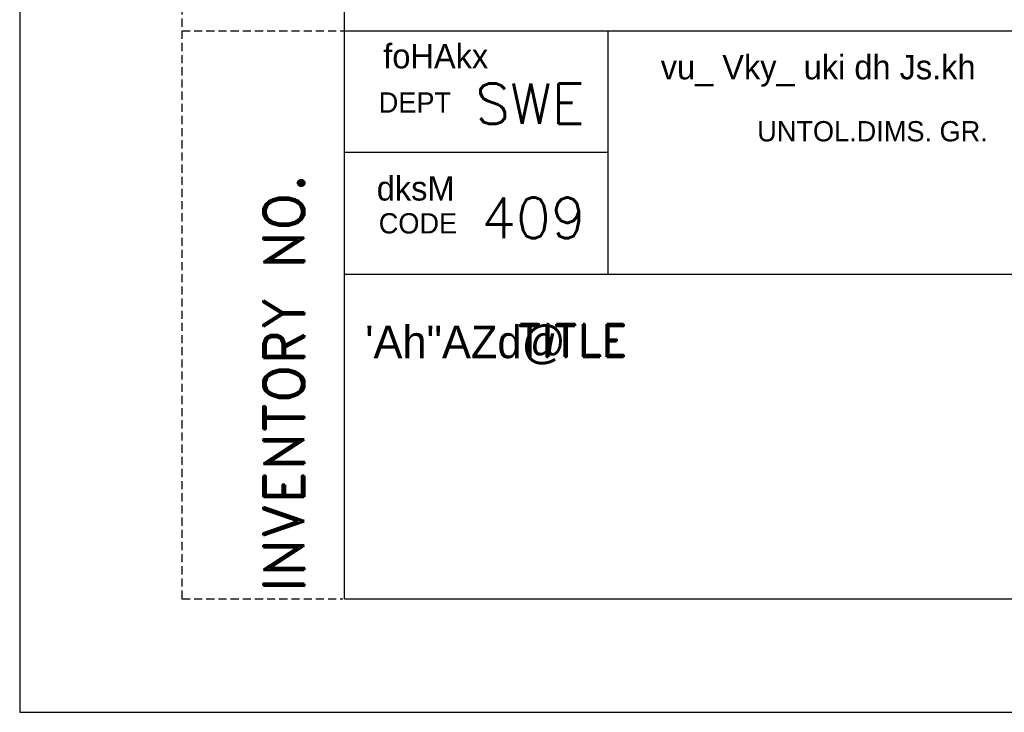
# Model space of a CAD drawing. Extents: x 8092 to 9352, y 913 to 2695.
# Tile 1 of 6: x 8092 to 8456, y 913 to 1169. Entities that reach past the tile are written whole.
import ezdxf
from ezdxf.enums import TextEntityAlignment as Align

# ---------------------------------------------------------------- set-up
doc = ezdxf.new("R2010")
doc.units = 0
doc.header["$MEASUREMENT"] = 0
doc.linetypes.add('DASHED', pattern=[0.75, 0.5, -0.25])
doc.layers.get('0').update_dxf_attribs({"linetype": 'CONTINUOUS'})
doc.layers.add('TEXT', color=2, linetype='CONTINUOUS')
doc.styles.add('HINDI', font='hindi')
doc.styles.add('ROMAND', font='romand')
doc.styles.add('ROMANS', font='romans')

# ---------------------------------------------------------------- blocks, each defined once
blk = doc.blocks.new('A4')
for p, q in [((0, 297), (0, 0)), ((20, 290), (20, 7)), ((20, 42), (203, 42)), ((36.272, 27), (36.272, 42)), ((36.272, 34.5), (20, 34.5)), ((20, 27), (203, 27)), ((20.007, 7), (203, 7)), ((0, 0), (210, 0))]:
    blk.add_line(p, q)
at = {"linetype": 'DASHED'}
for p, q in [((10, 117), (10, 7)), ((10, 42), (20, 42)), ((10, 7), (19.913, 7))]:
    blk.add_line(p, q, dxfattribs=at)
at = {"style": 'HINDI'}
for s, height, p in [('foHAkx', 1.5, (22.406, 39.688)), ('dksM', 1.5, (22.005, 31.539)), ('\'Ah"AZd@', 2, (21.292, 21.824))]:
    blk.add_text(s, height=height, dxfattribs=at).set_placement(p)
at = {"color": 11, "style": 'HINDI'}
blk.add_text('vu_ Vky_ uki dh Js.kh', height=1.5, dxfattribs=at).set_placement((39.504, 39.008))
at = {"style": 'ROMANS', "width": 0.7}
for tag, p in [('OLD_ALT_BY', (111.501, 287.317)), ('NEW_ALT_BY', (55.258, 287.074)), ('NEW_CHD_BY', (55.804, 283.392)), ('OLD_CHD_BY', (111.501, 283.226)), ('OLD_REV_NO', (77.509, 281.453)), ('NEW_REV_NO', (20.474, 280.694)), ('NEW_REV_DT', (29.912, 280.801)), ('OLD_REV_DT', (85.973, 280.498)), ('NEW_APP_BY', (57.033, 279.301)), ('OLD_APP_BY', (113.275, 279.135))]:
    blk.add_attdef(tag, p, '', height=1.5, dxfattribs=at)
at = {"color": 7, "style": 'ROMANS'}
for tag, p, height in [('NEW_ALT_SIGN', (66.315, 287.347), 1), ('OLD_ALT_SIGN', (122.942, 287.726), 1), ('NEW_CHD_SIGN', (67.271, 283.665), 1), ('OLD_CHD_SIGN', (123.215, 283.499), 1), ('OLD_APP_SIGN', (124.717, 279.407), 1), ('NEW_APP_SIGN', (67.953, 279.165), 1), ('DRN_SIGN', (159.637, 55.294), 1), ('CHD_SIGN', (159.199, 49.178), 1), ('APP_SIGN', (159.199, 43.062), 1), ('TITLE1', (42.347, 16.763), 3.5), ('TITLE2', (42.347, 10.547), 3.5)]:
    blk.add_attdef(tag, p, '', height=height, dxfattribs=at)
at = {"style": 'ROMANS'}
for tag, p, height in [('NEW_DCA_NO', (20.902, 275.074), 2), ('OLD_DCA_NO', (78.055, 274.634), 2), ('NEW_DCA_DETAILS', (20.902, 271.392), 1.8), ('OLD_DCA_DETAILS', (78.055, 270.952), 1.8)]:
    blk.add_attdef(tag, p, '', height=height, dxfattribs=at)
for tag, p, width in [('SHTNO', (13.782, 110.329), 0.8), ('REV_NO', (13.803, 101.042), 0.8), ('DRG_NO', (13.882, 72.696), 0.9)]:
    blk.add_attdef(tag, p, '', height=2.8, rotation=90, dxfattribs=dict(at, width=width))
at = {"color": 7, "style": 'ROMANS'}
for tag, height, p in [('DRN_BY', 2, (149.817, 56.824)), ('DRN_DATE', 1.5, (180.802, 56.66)), ('CHD_BY', 2, (149.817, 50.816)), ('CHD_DATE', 1.5, (180.705, 51.144)), ('APP_BY', 2, (149.817, 44.808)), ('APP_DATE', 1.5, (180.705, 44.644)), ('ITNO', 2.5, (181.697, 30.871)), ('SCALE', 2.5, (100.766, 30.215)), ('NOIT', 2.5, (197.036, 30.379)), ('REFTOASSY', 2.5, (147.44, 29.599)), ('REV_NO', 3.5, (197.304, 16.454)), ('SHTNO', 2.5, (157.787, 10.064)), ('NOSHT', 2.5, (199.431, 10.041))]:
    blk.add_attdef(tag, text='', height=height, dxfattribs=at).set_placement(p, align=Align.MIDDLE)
at = {"color": 7, "style": 'ROMANS', "width": 0.8}
blk.add_attdef('WEIGHT', text='', height=2.3, dxfattribs=at).set_placement((119.668, 29.961), align=Align.MIDDLE)
at = {"color": 7, "style": 'ROMANS', "width": 1.5}
blk.add_attdef('DRG_NO', (133.585, 15.092), '', height=3.5, dxfattribs=at)
at = {"layer": 'TEXT'}
for s, height, style, p in [('SWE', 2.5, 'ROMANS', (28.07, 36.257)), ('409', 2.5, 'ROMANS', (28.448, 29.219)), ('TITLE', 2, 'ROMAND', (30.689, 21.912))]:
    blk.add_text(s, height=height, dxfattribs=dict(at, style=style)).set_placement(p)
for s, p in [('DEPT', (22.126, 36.956)), ('UNTOL.DIMS. GR.', (45.448, 35.184)), ('CODE', (22.126, 29.509))]:
    blk.add_text(s, height=1.25, dxfattribs=at).set_placement(p)
at = {"layer": 'TEXT', "style": 'ROMAND'}
blk.add_text('INVENTORY NO. ', height=2.5, rotation=90, dxfattribs=at).set_placement((17.528, 7.386))

msp = doc.modelspace()

# ---------------------------------------------------------------- block references
at = {"xscale": 6, "yscale": 6, "zscale": 6}
msp.add_blockref('A4', (8091.66, 912.75), dxfattribs=at)

doc.saveas('drawing.dxf')
